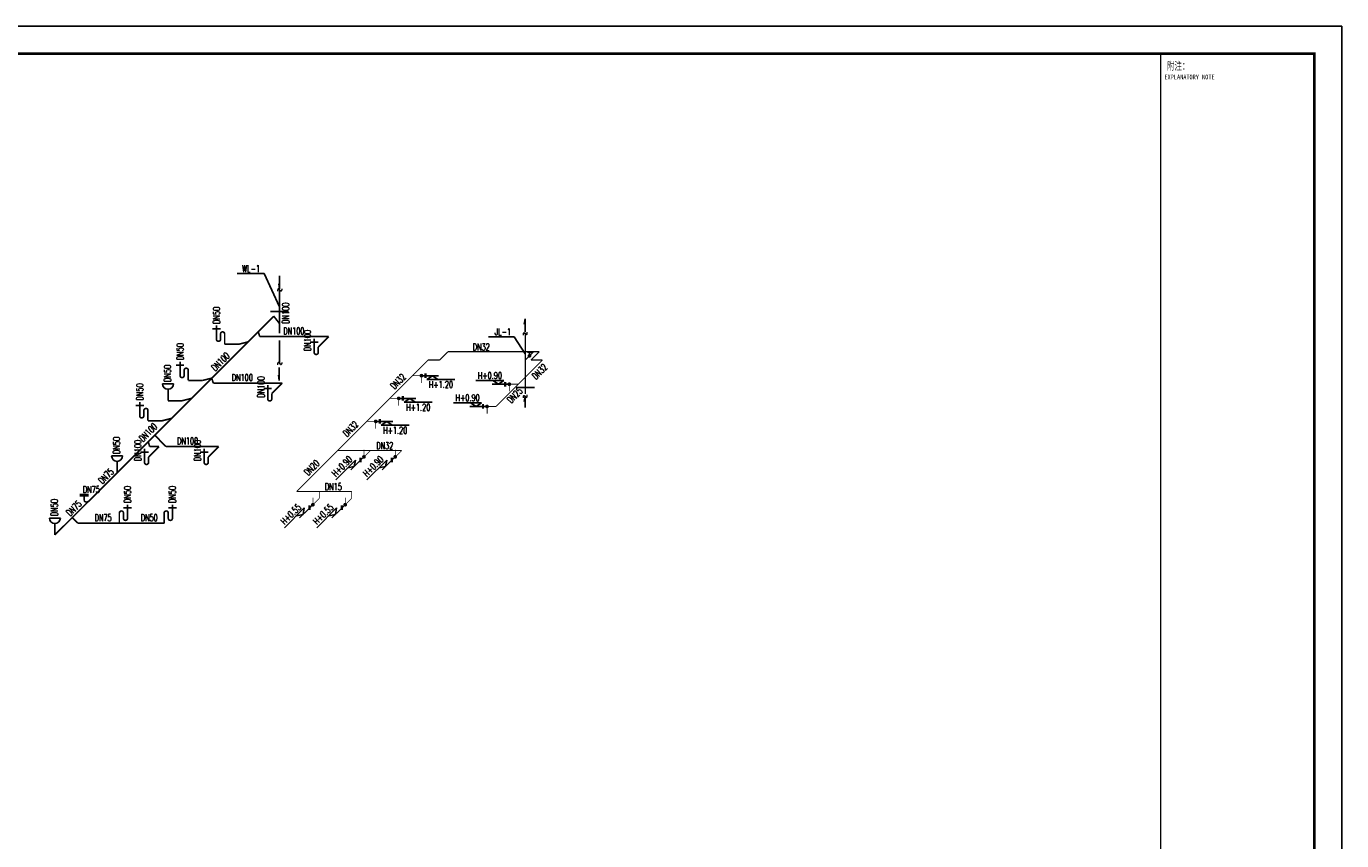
# Model space of a CAD drawing. Extents: x 687841 to 771941, y 252015 to 732780.
# Tile 12 of 98: x 723983 to 771941, y 281715 to 311415. Entities that reach past the tile are written whole.
import ezdxf
from ezdxf.enums import TextEntityAlignment as Align

# ---------------------------------------------------------------- set-up
doc = ezdxf.new("R2010")
doc.units = 0
doc.header["$LTSCALE"] = 1000
doc.header["$MEASUREMENT"] = 0
doc.layers.get('0').update_dxf_attribs({"linetype": 'CONTINUOUS'})
for name, color, linetype in [('BZ', 40, 'CONTINUOUS'), ('G', 4, 'CONTINUOUS'), ('PUB_TITLE', 4, 'CONTINUOUS'), ('TK', 7, 'CONTINUOUS'), ('WS', 6, 'CONTINUOUS')]:
    doc.layers.add(name, color=color, linetype=linetype)
doc.styles.add('ROMANS', font='romans', dxfattribs={"width": 0.7})
doc.styles.add('TKHZ1', font='txt', dxfattribs={"width": 0.8})

# ---------------------------------------------------------------- blocks, each defined once
blk = doc.blocks.new('A$C23C55F8A')
at = {"layer": 'BZ', "style": 'ROMANS', "width": 0.65}
blk.add_text('~', height=300, rotation=90, dxfattribs=at).set_placement((43, 84), align=Align.MIDDLE)
blk = doc.blocks.new('wrtgtg')
at = {"color": 4}
blk.add_line((7804, -4841), (7804, 52559), dxfattribs=at)
at = {"layer": 'PUB_TITLE'}
for p, q in [((-75296, 53559), (8804, 53559)), ((8804, 53559), (8804, -5841)), ((2204, 52559), (7804, 52559)), ((2204, 52559), (7804, 52559)), ((7804, -4841), (7804, 52559))]:
    blk.add_line(p, q, dxfattribs=at)
blk.add_lwpolyline([(-75296, -5841), (8804, -5841), (8804, 53559), (-75296, 53559)], close=True, dxfattribs=at)
at = {"layer": 'PUB_TITLE', "const_width": 100}
blk.add_lwpolyline([(-72796, -4841), (7804, -4841), (7804, 52559), (-72796, 52559)], close=True, dxfattribs=at)
at = {"layer": 'PUB_TITLE', "const_width": 50}
blk.add_lwpolyline([(2204, -4841), (2204, 52559)], dxfattribs=at)
at = {"layer": 'TK', "style": 'TKHZ1', "width": 0.7}
blk.add_text('附注：', height=280, dxfattribs=at).set_placement((2431, 51973))
at = {"layer": 'TK', "style": 'TKHZ1', "width": 0.8}
blk.add_text('EXPLANATORY NOTE', height=175, dxfattribs=at).set_placement((3257, 51710), align=Align.MIDDLE)

msp = doc.modelspace()

# ---------------------------------------------------------------- linework, layer by layer
at = {"layer": 'BZ'}
for p, q in [((732650.6, 302401.3), (731676.2, 302401.3)), ((732650.6, 302401.3), (733213.7, 301182.4)), ((733220.1, 301840.4), (733220.1, 302312.9)), ((733220.1, 301840.4), (733186, 302026.9)), ((733536.6, 301008.3), (732890.8, 301008.3)), ((742172.6, 300744.4), (742138.5, 300557.9)), ((742172.6, 300744.4), (742172.6, 300271.9)), ((730770.3, 300379.8), (731059.5, 300379.8)), ((734333, 299900), (734622.2, 299900)), ((740833, 300091.4), (741769.2, 300091.4)), ((742176.2, 299471.1), (741769.2, 300091.4)), ((742254.4, 299534.7), (742410.4, 299534.7)), ((742332.4, 299373.6), (742332.4, 299534.7)), ((729442.8, 299056.8), (729732, 299056.8)), ((733206.9, 298501.7), (733206.9, 298974.3)), ((728949.4, 298377.4), (729349.4, 298377.4)), ((733206.9, 298501.7), (733172.8, 298688.2)), ((738525.6, 298673.9), (738364.4, 298673.9)), ((738525.6, 298595.8), (738525.6, 298751.9)), ((738549.5, 298595.2), (738549.5, 298751.2)), ((739016.7, 298670.3), (738563, 298670.3)), ((738789.9, 298670.3), (738589.9, 298537)), ((739608.5, 298537), (738589.9, 298537)), ((738989.9, 298537), (738789.9, 298670.3)), ((740374.7, 298492.5), (741393.3, 298492.5)), ((740966.4, 298359.2), (741420.2, 298359.2)), ((740993.3, 298492.5), (741193.3, 298359.2)), ((741193.3, 298359.2), (741393.3, 298492.5)), ((741433.7, 298284.1), (741433.7, 298440.1)), ((741457.6, 298284.8), (741457.6, 298440.8)), ((741457.6, 298362.8), (741618.7, 298362.8)), ((732638.8, 298205.9), (732928.1, 298205.9)), ((737697.9, 297846.2), (737536.8, 297846.2)), ((737697.9, 297768.2), (737697.9, 297924.3)), ((737721.9, 297767.5), (737721.9, 297923.6)), ((738189.1, 297842.6), (737735.4, 297842.6)), ((737962.2, 297842.6), (737762.2, 297709.4)), ((738162.2, 297709.4), (737962.2, 297842.6)), ((742511.1, 298243.8), (741841.3, 298243.8)), ((742172.6, 297913.2), (742138.5, 297726.7)), ((742172.6, 297913.2), (742172.6, 297512.3)), ((727973.4, 297587.5), (728262.7, 297587.5)), ((738780.9, 297709.4), (737762.2, 297709.4)), ((739562.8, 297680.6), (740581.4, 297680.6)), ((740154.5, 297547.3), (740608.3, 297547.3)), ((740181.4, 297680.6), (740381.4, 297547.3)), ((740381.4, 297547.3), (740581.4, 297680.6)), ((740621.8, 297472.2), (740621.8, 297628.2)), ((740645.7, 297472.9), (740645.7, 297628.9)), ((740645.7, 297550.9), (740806.8, 297550.9)), ((736857.3, 297005.6), (736696.2, 297005.6)), ((736857.3, 296927.6), (736857.3, 297083.6)), ((736881.2, 296926.9), (736881.2, 297082.9)), ((737348.5, 297002), (736894.7, 297002)), ((737121.6, 297002), (736921.6, 296868.8)), ((737940.3, 296868.8), (736921.6, 296868.8)), ((737321.6, 296868.8), (737121.6, 297002)), ((727092.6, 295749.7), (727492.6, 295749.7)), ((728145.7, 295888.4), (728434.9, 295888.4)), ((730321.3, 295888.4), (730610.6, 295888.4)), ((735983.1, 295594.8), (735262.8, 294874.5)), ((736134, 295557.2), (735813.2, 295236.4)), ((735983.1, 295594.8), (735935.9, 295359.1)), ((736158.5, 295525.4), (736158.5, 295681.5)), ((736297.8, 295717.4), (736183.9, 295603.5)), ((736183.9, 295525.4), (736183.9, 295681.5)), ((737122.8, 295594.8), (736402.6, 294874.5)), ((737273.8, 295557.2), (736952.9, 295236.4)), ((737122.8, 295594.8), (737075.7, 295359.1)), ((737298.2, 295525.4), (737298.2, 295681.5)), ((737437.5, 295717.4), (737323.6, 295603.5)), ((737323.6, 295525.4), (737323.6, 295681.5)), ((735935.9, 295359.1), (735700.3, 295311.9)), ((737075.7, 295359.1), (736840, 295311.9)), ((727819.6, 293849.8), (727530.4, 293849.8)), ((729454.5, 293849.8), (729165.3, 293849.8)), ((734119.3, 293849), (733399.1, 293128.7)), ((734072.2, 293613.3), (733836.5, 293566.1)), ((734270.3, 293811.4), (733949.4, 293490.6)), ((734119.3, 293849), (734072.2, 293613.3)), ((734294.7, 293779.7), (734294.7, 293935.7)), ((734434, 293971.6), (734320.1, 293857.7)), ((734320.1, 293779.7), (734320.1, 293935.7)), ((735297.4, 293849), (734577.1, 293128.7)), ((735250.2, 293613.3), (735014.5, 293566.1)), ((735448.3, 293811.4), (735127.4, 293490.6)), ((735297.4, 293849), (735250.2, 293613.3)), ((735472.7, 293779.7), (735472.7, 293935.7)), ((735612, 293971.6), (735498.1, 293857.7)), ((735498.1, 293779.7), (735498.1, 293935.7)), ((724824, 293481.1), (725224, 293481.1))]:
    msp.add_line(p, q, dxfattribs=at)
at = {"layer": 'BZ', "const_width": 67.2}
for points in [[(742351.9, 299420.2, 1), (742303.9, 299372.3, 1)], [(738355.7, 298673.9, -1), (738423.6, 298673.9, -1)], [(741627.4, 298362.8, 1), (741559.6, 298362.8, 1)], [(737528.1, 297846.2, -1), (737596, 297846.2, -1)], [(740815.5, 297550.9, 1), (740747.7, 297550.9, 1)], [(736687.5, 297005.6, -1), (736755.4, 297005.6, -1)], [(736259.8, 295713.2, -1), (736327.7, 295713.2, -1)], [(737399.6, 295713.2, -1), (737467.4, 295713.2, -1)], [(734396.1, 293967.4, -1), (734463.9, 293967.4, -1)], [(735574.1, 293967.4, -1), (735641.9, 293967.4, -1)]]:
    msp.add_lwpolyline(points, format="xyb", close=True, dxfattribs=at)
at = {"layer": 'BZ', "const_width": 30}
for points in [[(738389.7, 298673.9), (738062.5, 298673.9)], [(738387.9, 298663), (738387.9, 298408.2)], [(741593.5, 298362.8), (741920.7, 298362.8)], [(741595.2, 298351.9), (741595.2, 298097.2)], [(737562.1, 297846.2), (737234.9, 297846.2)], [(737560.3, 297835.4), (737560.3, 297580.6)], [(740781.6, 297550.9), (741108.8, 297550.9)], [(740783.3, 297540), (740783.3, 297285.3)], [(736721.4, 297005.6), (736394.2, 297005.6)], [(736719.7, 296994.8), (736719.7, 296740)], [(736297.8, 295972.1), (736297.8, 295717.4)], [(736531.5, 295944.6), (736300.1, 295713.2)], [(737437.5, 295972.1), (737437.5, 295717.4)], [(737671.2, 295944.6), (737439.8, 295713.2)], [(734667.7, 294453.5), (734667.7, 294198.8)], [(735845.7, 294453.5), (735845.7, 294198.8)], [(734667.7, 294198.8), (734436.3, 293967.4)], [(734437.7, 294226.7), (734437.7, 293972)], [(735845.7, 294198.8), (735614.3, 293967.4)], [(735615.7, 294226.7), (735615.7, 293972)]]:
    msp.add_lwpolyline(points, dxfattribs=at)
at = {"layer": 'BZ'}
for centre in [(729149.4, 298377.4), (727292.6, 295749.7), (725024, 293481.1)]:
    msp.add_arc(centre, 200, 180, 0, dxfattribs=at)
at = {"layer": 'G', "linetype": 'Continuous', "const_width": 40}
msp.add_lwpolyline([(742176.2, 300233.4), (742176.2, 298005.1)], dxfattribs=at)
at = {"layer": 'G', "const_width": 40}
for points in [[(733842.1, 294453.5), (738633.1, 299244.5)], [(738633.1, 299244.5), (739053.6, 299244.5)], [(739053.6, 299244.5), (739357.1, 299548)], [(742685.4, 299548), (739357.1, 299548)], [(741108.8, 297550.9), (742802.4, 299244.5)], [(742176.2, 299244.5), (742479.7, 299548)], [(742381.9, 299244.5), (742685.4, 299548)], [(742381.9, 299244.5), (742802.4, 299244.5)], [(737671.2, 295944.6), (735333.2, 295944.6)], [(735845.7, 294453.5), (733842.1, 294453.5)]]:
    msp.add_lwpolyline(points, dxfattribs=at)
at = {"layer": 'WS'}
for p, q in [((726256.3, 294343.9), (725929.3, 294343.9)), ((726256.3, 294297.7), (725929.3, 294297.7))]:
    msp.add_line(p, q, dxfattribs=at)
at = {"layer": 'WS', "const_width": 60}
for points in [[(733213.7, 301789.1), (733213.7, 300575.7)], [(733003.4, 300843.9), (725024, 292864.5)], [(733003.4, 300843.9), (733213.7, 300575.7)], [(730914.9, 300002), (730914.9, 300504.1)], [(731064.9, 300194.3), (731064.9, 300002)], [(731214.9, 299821.8), (731214.9, 300194.3)], [(732494.1, 300098.4), (732438, 300278.5)], [(733213.7, 300575.7), (733213.7, 300214.8)], [(731733.8, 299821.8), (731214.9, 299821.8)], [(732071.4, 299907.3), (731733.8, 299821.8)], [(735011.6, 300098.4), (732494.1, 300098.4)], [(733213.7, 299966.4), (733213.7, 299119.9)], [(734477.6, 299522.3), (734477.6, 300024.3)], [(735011.6, 300098.4), (734627.6, 299714.5)], [(734627.6, 299714.5), (734627.6, 299522.3)], [(729587.4, 298679), (729587.4, 299181.1)], [(729737.4, 298871.2), (729737.4, 298679)], [(729887.4, 298498.8), (729887.4, 298871.2)], [(730406.3, 298498.8), (729887.4, 298498.8)], [(730743.8, 298584.3), (730406.3, 298498.8)], [(730800, 298404.3), (730743.8, 298584.3)], [(733317.4, 298404.3), (730800, 298404.3)], [(732783.4, 297828.1), (732783.4, 298330.2)], [(733317.4, 298404.3), (732933.4, 298020.3)], [(729149.4, 297760.8), (729149.4, 298177.4)], [(730005.8, 297846.3), (729668.2, 297760.8)], [(732933.4, 298020.3), (732933.4, 297828.1)], [(728118, 297209.7), (728118, 297711.8)], [(728268, 297401.9), (728268, 297209.7)], [(728418, 297029.5), (728418, 297401.9)], [(729668.2, 297760.8), (729149.4, 297760.8)], [(728936.9, 297029.5), (728418, 297029.5)], [(729274.5, 297115), (728936.9, 297029.5)], [(729074.8, 296086.8), (728665.3, 296505.7)], [(728290.3, 295510.6), (728290.3, 296012.7)], [(728482.4, 296086.8), (728426.3, 296266.8)], [(728824.2, 296086.8), (728440.3, 295702.8)], [(728824.2, 296086.8), (728482.4, 296086.8)], [(730999.9, 296086.8), (729074.8, 296086.8)], [(730465.9, 295510.6), (730465.9, 296012.7)], [(730999.9, 296086.8), (730615.9, 295702.8)], [(727292.6, 295133.1), (727292.6, 295549.7)], [(728440.3, 295702.8), (728440.3, 295510.6)], [(730615.9, 295702.8), (730615.9, 295510.6)], [(726092.8, 294115.5), (726092.8, 294297.7)], [(727675, 293472.1), (727675, 293974.1)], [(729309.9, 293472.1), (729309.9, 293974.1)], [(725865.6, 293291.8), (725660.8, 293501.3)], [(727375, 293291.8), (727375, 293664.3)], [(727525, 293664.3), (727525, 293472.1)], [(729009.9, 293291.8), (729009.9, 293664.3)], [(729159.9, 293664.3), (729159.9, 293472.1)], [(725024, 292864.5), (725024, 293281.1)], [(729009.9, 293291.8), (725865.6, 293291.8)]]:
    msp.add_lwpolyline(points, dxfattribs=at)
for points in [[(731064.9, 300194.3, -1), (731214.9, 300194.3)], [(731064.9, 300002, -1), (730914.9, 300002)], [(734627.6, 299522.3, -1), (734477.6, 299522.3)], [(729737.4, 298871.2, -1), (729887.4, 298871.2)], [(729737.4, 298679, -1), (729587.4, 298679)], [(732933.4, 297828.1, -1), (732783.4, 297828.1)], [(728268, 297401.9, -1), (728418, 297401.9)], [(728268, 297209.7, -1), (728118, 297209.7)], [(728440.3, 295510.6, -1), (728290.3, 295510.6)], [(730615.9, 295510.6, -1), (730465.9, 295510.6)], [(726092.8, 294115.5, 0.4665888), (726253.6, 294094.1)], [(727525, 293664.3, 1), (727375, 293664.3)], [(727525, 293472.1, 1), (727675, 293472.1)], [(729159.9, 293664.3, 1), (729009.9, 293664.3)], [(729159.9, 293472.1, 1), (729309.9, 293472.1)]]:
    msp.add_lwpolyline(points, format="xyb", dxfattribs=at)

# ---------------------------------------------------------------- block references
msp.add_blockref('wrtgtg', (763136.5, 257856.1))
at = {"layer": 'G', "rotation": 281.000000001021}
for p in [(742080.9, 300254.5), (742080.9, 297964.7)]:
    msp.add_blockref('A$C23C55F8A', p, dxfattribs=at)

# ---------------------------------------------------------------- texts
at = {"layer": 'BZ', "style": 'ROMANS', "width": 0.7}
for s, p in [('WL-1', (732176.3, 302577.8)), ('DN100', (733738.8, 300302.8)), ('JL-1', (741360.1, 300273.9)), ('DN32', (740568.8, 299717.4)), ('H+0.90', (740884.7, 298679.9)), ('DN100', (731858.3, 298608.6)), ('H+1.20', (739098.5, 298349.6)), ('H+0.90', (740072.8, 297868)), ('H+1.20', (738270.9, 297522)), ('DN100', (729862.7, 296291.1)), ('H+1.20', (737430.2, 296681.4)), ('DN32', (737050.8, 296122.5)), ('DN75', (726354.4, 294524)), ('DN15', (735178, 294623.4)), ('DN75', (726781.9, 293496.1)), ('DN50', (728466, 293496.1))]:
    msp.add_text(s, height=250, dxfattribs=at).set_placement(p, align=Align.MIDDLE)
at = {"layer": 'BZ', "style": 'ROMANS'}
for s, height, rotation, width, p in [('~', 300, 180, 0.65, (733221.2, 301778)), ('DN100', 250, 90, 0.7, (733437.7, 300952.9)), ('DN50', 250, 90, 0.7, (730918.7, 300874.2)), ('DN100', 250, 90, 0.7, (734234.9, 299956.1)), ('DN50', 250, 90, 0.7, (729591.1, 299551.2)), ('DN100', 250, 45, 0.7, (731061.8, 299183.4)), ('DN50', 250, 90, 0.7, (729130.4, 298759.5)), ('~', 300, 180, 0.65, (733221.2, 299095.5)), ('DN32', 250, 45, 0.7, (742696.8, 298822.3)), ('DN50', 250, 90, 0.7, (728121.8, 298081.9)), ('DN100', 250, 90, 0.7, (732540.8, 298262)), ('DN32', 250, 45, 0.7, (737538.5, 298465.9)), ('DN25', 250, 45, 0.7, (741793, 297956.4)), ('DN100', 250, 45, 0.7, (728421.4, 296602.5)), ('DN32', 250, 45, 0.7, (735807.7, 296735.1)), ('DN50', 250, 90, 0.7, (727273.7, 296131.8)), ('DN100', 250, 90, 0.7, (728047.6, 295944.5)), ('DN100', 250, 90, 0.7, (730223.3, 295944.5)), ('DN20', 250, 45, 0.7, (734390.3, 295317.7)), ('H+0.90', 250, 45, 0.7, (735490, 295366.6)), ('H+0.90', 250, 45, 0.7, (736629.7, 295366.6)), ('DN75', 250, 45, 0.7, (726889.3, 295010.9)), ('DN50', 250, 90, 0.7, (727671.2, 294344.2)), ('DN50', 250, 90, 0.7, (729306.1, 294344.2)), ('DN50', 250, 90, 0.7, (725005.1, 293863.2)), ('DN75', 250, 45, 0.7, (725716, 293837.6)), ('H+0.55', 250, 45, 0.7, (733626.2, 293620.8)), ('H+0.55', 250, 45, 0.7, (734804.2, 293620.8))]:
    msp.add_text(s, height=height, rotation=rotation, dxfattribs=dict(at, width=width)).set_placement(p, align=Align.MIDDLE)

doc.saveas('drawing.dxf')
